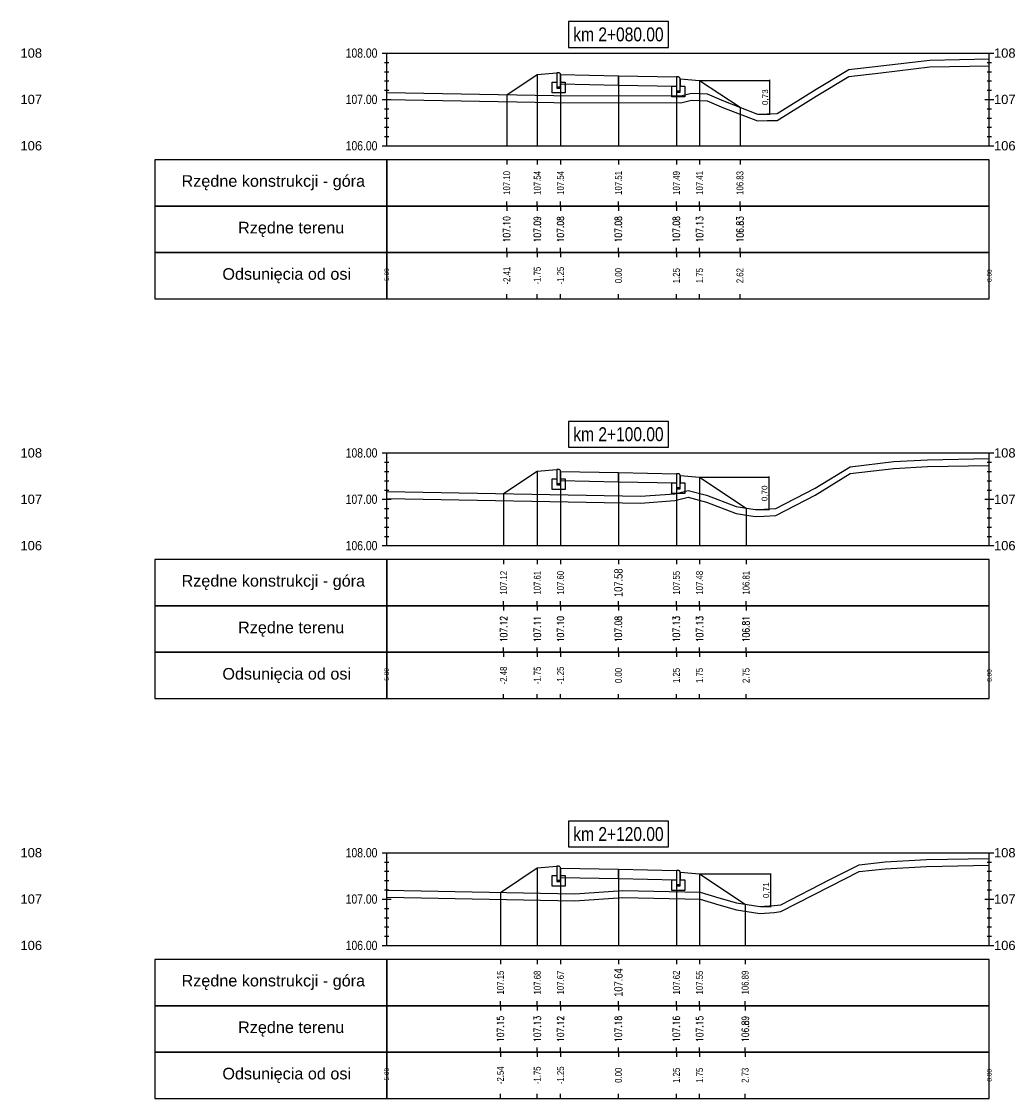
# Model space of a CAD drawing. Extents: x 7537626 to 7538805, y 5722894 to 5725486.
# Tile 12 of 90: x 7538030 to 7538051, y 5725386 to 5725409. Entities that reach past the tile are written whole.
import ezdxf

# ---------------------------------------------------------------- set-up
doc = ezdxf.new("R2010")
doc.units = 0
doc.header["$PDMODE"] = 35
doc.header["$PDSIZE"] = 0.3
for name, color, linetype in [('C-DROGI-PROFILE', 7, 'Continuous'), ('C-DROGI-PROFILE-ETYKIETY', 7, 'Continuous'), ('C-DROGI-PRZEKROJE-ETYKIETY', 7, 'Continuous'), ('C-POPRZECZKA-przekrój', 2, 'Continuous'), ('C-POPRZECZKA-widok', 1, 'Continuous')]:
    doc.layers.add(name, color=color, linetype=linetype)
for name, color, linetype, true_color in [('C-humus', 7, 'Continuous', 0x003df5), ('C-Teren', 7, 'Continuous', 0x005716), ('poprzeczki', 7, 'Continuous', 0x0000d6)]:
    doc.layers.add(name, color=color, linetype=linetype, true_color=true_color)
doc.styles.add('2mm08', font='arial.ttf', dxfattribs={"width": 0.8})
doc.styles.add('opis_50', font='arial.ttf', dxfattribs={"height": 0.125})
doc.styles.get("Standard").update_dxf_attribs({"font": 'arial.ttf'})
doc.dimstyles.new('OPIS_50', dxfattribs={"dimscale": 0.5, "dimtxt": 0.125, "dimasz": 0.25, "dimexe": 0.1, "dimexo": 0.15, "dimgap": 0.1, "dimtad": 1, "dimzin": 0, "dimtxsty": 'opis_50', "dimblk": 'ARCHTICK', "dimcen": 0.15, "dimdle": 0.1, "dimaunit": 2, "dimadec": 4, "dimazin": 0, "dimtfac": 1, "dimtmove": 0, "dimatfit": 3, "dimfxl": 1, "dimarcsym": 0})

# ---------------------------------------------------------------- blocks, each defined once
blk = doc.blocks.new('_ArchTick')
at = {"color": 0, "linetype": 'ByBlock', "const_width": 0.15}
blk.add_lwpolyline([(-0.5, -0.5), (0.5, 0.5)], dxfattribs=at)
blk = doc.blocks.new('*D103')
at = {"layer": 'Defpoints', "color": 0, "transparency": 16777216}
for p in [(7538044.601, 5725407.977), (7538045.849, 5725407.251), (7538046.112, 5725407.251)]:
    blk.add_point(p, dxfattribs=at)
at = {"layer": 'poprzeczki', "color": 0, "lineweight": -2, "transparency": 16777216}
for p, q in [((7538044.616, 5725407.977), (7538046.122, 5725407.977)), ((7538046.112, 5725407.987), (7538046.112, 5725407.241)), ((7538045.864, 5725407.251), (7538046.122, 5725407.251))]:
    blk.add_line(p, q, dxfattribs=at)
at = {"layer": 'poprzeczki', "color": 0, "lineweight": -2, "transparency": 16777216, "xscale": 0.025, "yscale": 0.025, "zscale": 0.025}
for p, rotation in [((7538046.112, 5725407.977), 90), ((7538046.112, 5725407.251), 270)]:
    blk.add_blockref('_ArchTick', p, dxfattribs=dict(at, rotation=rotation))
at = {"layer": 'poprzeczki', "color": 0, "transparency": 16777216, "insert": (7538046.027, 5725407.614), "char_height": 0.125, "attachment_point": 5, "rotation": 90, "style": 'opis_50'}
blk.add_mtext('0,73', dxfattribs=at)
blk = doc.blocks.new('*D104')
at = {"layer": 'Defpoints', "color": 0, "transparency": 16777216}
for p in [(7538044.601, 5725399.419), (7538045.8, 5725398.719), (7538046.098, 5725398.719)]:
    blk.add_point(p, dxfattribs=at)
at = {"layer": 'poprzeczki', "color": 0, "lineweight": -2, "transparency": 16777216}
for p, q in [((7538044.616, 5725399.419), (7538046.108, 5725399.419)), ((7538046.098, 5725399.429), (7538046.098, 5725398.709)), ((7538045.815, 5725398.719), (7538046.108, 5725398.719))]:
    blk.add_line(p, q, dxfattribs=at)
at = {"layer": 'poprzeczki', "color": 0, "lineweight": -2, "transparency": 16777216, "xscale": 0.025, "yscale": 0.025, "zscale": 0.025}
for p, rotation in [((7538046.098, 5725399.419), 90), ((7538046.098, 5725398.719), 270)]:
    blk.add_blockref('_ArchTick', p, dxfattribs=dict(at, rotation=rotation))
at = {"layer": 'poprzeczki', "color": 0, "transparency": 16777216, "insert": (7538046.013, 5725399.069), "char_height": 0.125, "attachment_point": 5, "rotation": 90, "style": 'opis_50'}
blk.add_mtext('0,70', dxfattribs=at)
blk = doc.blocks.new('*D105')
at = {"layer": 'Defpoints', "color": 0, "transparency": 16777216}
for p in [(7538044.601, 5725390.861), (7538045.901, 5725390.155), (7538046.129, 5725390.155)]:
    blk.add_point(p, dxfattribs=at)
at = {"layer": 'poprzeczki', "color": 0, "lineweight": -2, "transparency": 16777216}
for p, q in [((7538044.616, 5725390.861), (7538046.139, 5725390.861)), ((7538046.129, 5725390.871), (7538046.129, 5725390.145)), ((7538045.916, 5725390.155), (7538046.139, 5725390.155))]:
    blk.add_line(p, q, dxfattribs=at)
at = {"layer": 'poprzeczki', "color": 0, "lineweight": -2, "transparency": 16777216, "xscale": 0.025, "yscale": 0.025, "zscale": 0.025}
for p, rotation in [((7538046.129, 5725390.861), 90), ((7538046.129, 5725390.155), 270)]:
    blk.add_blockref('_ArchTick', p, dxfattribs=dict(at, rotation=rotation))
at = {"layer": 'poprzeczki', "color": 0, "transparency": 16777216, "insert": (7538046.044, 5725390.508), "char_height": 0.125, "attachment_point": 5, "rotation": 90, "style": 'opis_50'}
blk.add_mtext('0,71', dxfattribs=at)

msp = doc.modelspace()

# ---------------------------------------------------------------- linework, layer by layer
at = {"layer": 'C-DROGI-PROFILE', "color": 7, "linetype": 'Continuous', "lineweight": -3}
for p, q in [((7538040.441, 5725406.265), (7538040.441, 5725406.165)), ((7538041.101, 5725406.265), (7538041.101, 5725406.165)), ((7538041.601, 5725406.265), (7538041.601, 5725406.165)), ((7538042.851, 5725406.265), (7538042.851, 5725406.165)), ((7538044.101, 5725406.265), (7538044.101, 5725406.165)), ((7538044.601, 5725406.265), (7538044.601, 5725406.165)), ((7538045.473, 5725406.265), (7538045.473, 5725406.165)), ((7538040.441, 5725405.265), (7538040.441, 5725405.365)), ((7538041.101, 5725405.265), (7538041.101, 5725405.365)), ((7538041.601, 5725405.265), (7538041.601, 5725405.365)), ((7538042.851, 5725405.265), (7538042.851, 5725405.365)), ((7538044.101, 5725405.265), (7538044.101, 5725405.365)), ((7538044.601, 5725405.265), (7538044.601, 5725405.365)), ((7538045.473, 5725405.265), (7538045.473, 5725405.365)), ((7538040.441, 5725405.265), (7538040.441, 5725405.165)), ((7538041.101, 5725405.265), (7538041.101, 5725405.165)), ((7538041.601, 5725405.265), (7538041.601, 5725405.165)), ((7538042.851, 5725405.265), (7538042.851, 5725405.165)), ((7538044.101, 5725405.265), (7538044.101, 5725405.165)), ((7538044.601, 5725405.265), (7538044.601, 5725405.165)), ((7538045.473, 5725405.265), (7538045.473, 5725405.165)), ((7538040.441, 5725404.265), (7538040.441, 5725404.365)), ((7538040.441, 5725404.265), (7538040.441, 5725404.165)), ((7538041.101, 5725404.265), (7538041.101, 5725404.365)), ((7538041.101, 5725404.265), (7538041.101, 5725404.165)), ((7538041.601, 5725404.265), (7538041.601, 5725404.365)), ((7538041.601, 5725404.265), (7538041.601, 5725404.165)), ((7538042.851, 5725404.265), (7538042.851, 5725404.365)), ((7538042.851, 5725404.265), (7538042.851, 5725404.165)), ((7538044.101, 5725404.265), (7538044.101, 5725404.365)), ((7538044.101, 5725404.265), (7538044.101, 5725404.165)), ((7538044.601, 5725404.265), (7538044.601, 5725404.365)), ((7538044.601, 5725404.265), (7538044.601, 5725404.165)), ((7538045.473, 5725404.265), (7538045.473, 5725404.365)), ((7538045.473, 5725404.265), (7538045.473, 5725404.165)), ((7538040.441, 5725403.265), (7538040.441, 5725403.365)), ((7538041.101, 5725403.265), (7538041.101, 5725403.365)), ((7538041.601, 5725403.265), (7538041.601, 5725403.365)), ((7538042.851, 5725403.265), (7538042.851, 5725403.365)), ((7538044.101, 5725403.265), (7538044.101, 5725403.365)), ((7538044.601, 5725403.265), (7538044.601, 5725403.365)), ((7538045.473, 5725403.265), (7538045.473, 5725403.365)), ((7538040.373, 5725397.64), (7538040.373, 5725397.54)), ((7538041.101, 5725397.64), (7538041.101, 5725397.54)), ((7538041.601, 5725397.64), (7538041.601, 5725397.54)), ((7538042.851, 5725397.64), (7538042.851, 5725397.54)), ((7538044.101, 5725397.64), (7538044.101, 5725397.54)), ((7538044.601, 5725397.64), (7538044.601, 5725397.54)), ((7538045.604, 5725397.64), (7538045.604, 5725397.54)), ((7538040.373, 5725396.64), (7538040.373, 5725396.74)), ((7538041.101, 5725396.64), (7538041.101, 5725396.74)), ((7538041.601, 5725396.64), (7538041.601, 5725396.74)), ((7538042.851, 5725396.64), (7538042.851, 5725396.74)), ((7538044.101, 5725396.64), (7538044.101, 5725396.74)), ((7538044.601, 5725396.64), (7538044.601, 5725396.74)), ((7538045.604, 5725396.64), (7538045.604, 5725396.74)), ((7538040.373, 5725396.64), (7538040.373, 5725396.54)), ((7538041.101, 5725396.64), (7538041.101, 5725396.54)), ((7538041.601, 5725396.64), (7538041.601, 5725396.54)), ((7538042.851, 5725396.64), (7538042.851, 5725396.54)), ((7538044.101, 5725396.64), (7538044.101, 5725396.54)), ((7538044.601, 5725396.64), (7538044.601, 5725396.54)), ((7538045.604, 5725396.64), (7538045.604, 5725396.54)), ((7538040.373, 5725395.64), (7538040.373, 5725395.74)), ((7538040.373, 5725395.64), (7538040.373, 5725395.54)), ((7538041.101, 5725395.64), (7538041.101, 5725395.74)), ((7538041.101, 5725395.64), (7538041.101, 5725395.54)), ((7538041.601, 5725395.64), (7538041.601, 5725395.74)), ((7538041.601, 5725395.64), (7538041.601, 5725395.54)), ((7538042.851, 5725395.64), (7538042.851, 5725395.74)), ((7538042.851, 5725395.64), (7538042.851, 5725395.54)), ((7538044.101, 5725395.64), (7538044.101, 5725395.74)), ((7538044.101, 5725395.64), (7538044.101, 5725395.54)), ((7538044.601, 5725395.64), (7538044.601, 5725395.74)), ((7538044.601, 5725395.64), (7538044.601, 5725395.54)), ((7538045.604, 5725395.64), (7538045.604, 5725395.74)), ((7538045.604, 5725395.64), (7538045.604, 5725395.54)), ((7538040.373, 5725394.64), (7538040.373, 5725394.74)), ((7538041.101, 5725394.64), (7538041.101, 5725394.74)), ((7538041.601, 5725394.64), (7538041.601, 5725394.74)), ((7538042.851, 5725394.64), (7538042.851, 5725394.74)), ((7538044.101, 5725394.64), (7538044.101, 5725394.74)), ((7538044.601, 5725394.64), (7538044.601, 5725394.74)), ((7538045.604, 5725394.64), (7538045.604, 5725394.74)), ((7538040.306, 5725389.015), (7538040.306, 5725388.915)), ((7538041.101, 5725389.015), (7538041.101, 5725388.915)), ((7538041.601, 5725389.015), (7538041.601, 5725388.915)), ((7538042.851, 5725389.015), (7538042.851, 5725388.915)), ((7538044.101, 5725389.015), (7538044.101, 5725388.915)), ((7538044.601, 5725389.015), (7538044.601, 5725388.915)), ((7538045.585, 5725389.015), (7538045.585, 5725388.915)), ((7538040.306, 5725388.015), (7538040.306, 5725388.115)), ((7538040.306, 5725388.015), (7538040.306, 5725387.915)), ((7538041.101, 5725388.015), (7538041.101, 5725388.115)), ((7538041.101, 5725388.015), (7538041.101, 5725387.915)), ((7538041.601, 5725388.015), (7538041.601, 5725388.115)), ((7538041.601, 5725388.015), (7538041.601, 5725387.915)), ((7538042.851, 5725388.015), (7538042.851, 5725388.115)), ((7538042.851, 5725388.015), (7538042.851, 5725387.915)), ((7538044.101, 5725388.015), (7538044.101, 5725388.115)), ((7538044.101, 5725388.015), (7538044.101, 5725387.915)), ((7538044.601, 5725388.015), (7538044.601, 5725388.115)), ((7538044.601, 5725388.015), (7538044.601, 5725387.915)), ((7538045.585, 5725388.015), (7538045.585, 5725388.115)), ((7538045.585, 5725388.015), (7538045.585, 5725387.915)), ((7538040.306, 5725387.015), (7538040.306, 5725387.115)), ((7538040.306, 5725387.015), (7538040.306, 5725386.915)), ((7538041.101, 5725387.015), (7538041.101, 5725387.115)), ((7538041.101, 5725387.015), (7538041.101, 5725386.915)), ((7538041.601, 5725387.015), (7538041.601, 5725387.115)), ((7538041.601, 5725387.015), (7538041.601, 5725386.915)), ((7538042.851, 5725387.015), (7538042.851, 5725387.115)), ((7538042.851, 5725387.015), (7538042.851, 5725386.915)), ((7538044.101, 5725387.015), (7538044.101, 5725387.115)), ((7538044.101, 5725387.015), (7538044.101, 5725386.915)), ((7538044.601, 5725387.015), (7538044.601, 5725387.115)), ((7538044.601, 5725387.015), (7538044.601, 5725386.915)), ((7538045.585, 5725387.015), (7538045.585, 5725387.115)), ((7538045.585, 5725387.015), (7538045.585, 5725386.915)), ((7538040.306, 5725386.015), (7538040.306, 5725386.115)), ((7538041.101, 5725386.015), (7538041.101, 5725386.115)), ((7538041.601, 5725386.015), (7538041.601, 5725386.115)), ((7538042.851, 5725386.015), (7538042.851, 5725386.115)), ((7538044.101, 5725386.015), (7538044.101, 5725386.115)), ((7538044.601, 5725386.015), (7538044.601, 5725386.115)), ((7538045.585, 5725386.015), (7538045.585, 5725386.115))]:
    msp.add_line(p, q, dxfattribs=at)
at = {"layer": 'C-DROGI-PROFILE', "color": 1, "linetype": 'Continuous', "lineweight": -3}
for points in [[(7538037.851, 5725405.265), (7538037.851, 5725406.265), (7538032.851, 5725406.265), (7538032.851, 5725405.265)], [(7538037.851, 5725405.265), (7538050.851, 5725405.265), (7538050.851, 5725406.265), (7538037.851, 5725406.265)], [(7538037.851, 5725404.265), (7538037.851, 5725405.265), (7538032.851, 5725405.265), (7538032.851, 5725404.265)], [(7538037.851, 5725404.265), (7538050.851, 5725404.265), (7538050.851, 5725405.265), (7538037.851, 5725405.265)], [(7538037.851, 5725403.265), (7538037.851, 5725404.265), (7538032.851, 5725404.265), (7538032.851, 5725403.265)], [(7538037.851, 5725403.265), (7538050.851, 5725403.265), (7538050.851, 5725404.265), (7538037.851, 5725404.265)], [(7538037.851, 5725396.64), (7538037.851, 5725397.64), (7538032.851, 5725397.64), (7538032.851, 5725396.64)], [(7538037.851, 5725396.64), (7538050.851, 5725396.64), (7538050.851, 5725397.64), (7538037.851, 5725397.64)], [(7538037.851, 5725395.64), (7538037.851, 5725396.64), (7538032.851, 5725396.64), (7538032.851, 5725395.64)], [(7538037.851, 5725395.64), (7538050.851, 5725395.64), (7538050.851, 5725396.64), (7538037.851, 5725396.64)], [(7538037.851, 5725394.64), (7538037.851, 5725395.64), (7538032.851, 5725395.64), (7538032.851, 5725394.64)], [(7538037.851, 5725394.64), (7538050.851, 5725394.64), (7538050.851, 5725395.64), (7538037.851, 5725395.64)], [(7538037.851, 5725388.015), (7538037.851, 5725389.015), (7538032.851, 5725389.015), (7538032.851, 5725388.015)], [(7538037.851, 5725388.015), (7538050.851, 5725388.015), (7538050.851, 5725389.015), (7538037.851, 5725389.015)], [(7538037.851, 5725387.015), (7538037.851, 5725388.015), (7538032.851, 5725388.015), (7538032.851, 5725387.015)], [(7538037.851, 5725387.015), (7538050.851, 5725387.015), (7538050.851, 5725388.015), (7538037.851, 5725388.015)], [(7538037.851, 5725386.015), (7538037.851, 5725387.015), (7538032.851, 5725387.015), (7538032.851, 5725386.015)], [(7538037.851, 5725386.015), (7538050.851, 5725386.015), (7538050.851, 5725387.015), (7538037.851, 5725387.015)]]:
    msp.add_3dface(points, dxfattribs=at)
at = {"layer": 'C-DROGI-PRZEKROJE-ETYKIETY', "color": 1, "linetype": 'Continuous', "lineweight": -3}
for p, q in [((7538041.101, 5725408.107), (7538041.101, 5725406.565)), ((7538041.601, 5725408.101), (7538041.601, 5725406.565)), ((7538042.851, 5725408.076), (7538042.851, 5725406.565)), ((7538044.101, 5725408.051), (7538044.101, 5725406.565)), ((7538044.601, 5725407.977), (7538044.601, 5725406.565)), ((7538040.441, 5725407.667), (7538040.441, 5725406.565)), ((7538045.473, 5725407.396), (7538045.473, 5725406.565)), ((7538041.101, 5725399.549), (7538041.101, 5725397.94)), ((7538041.601, 5725399.543), (7538041.601, 5725397.94)), ((7538042.851, 5725399.518), (7538042.851, 5725397.94)), ((7538044.101, 5725399.493), (7538044.101, 5725397.94)), ((7538044.601, 5725399.419), (7538044.601, 5725397.94)), ((7538040.373, 5725399.064), (7538040.373, 5725397.94)), ((7538045.604, 5725398.75), (7538045.604, 5725397.94)), ((7538041.101, 5725390.991), (7538041.101, 5725389.315)), ((7538041.601, 5725390.984), (7538041.601, 5725389.315)), ((7538042.851, 5725390.959), (7538042.851, 5725389.315)), ((7538044.101, 5725390.934), (7538044.101, 5725389.315)), ((7538044.601, 5725390.861), (7538044.601, 5725389.315)), ((7538040.306, 5725390.461), (7538040.306, 5725389.315)), ((7538045.585, 5725390.204), (7538045.585, 5725389.315))]:
    msp.add_line(p, q, dxfattribs=at)
at = {"layer": 'C-humus'}
for p, q in [((7538047.817, 5725408.064), (7538048.514, 5725408.142)), ((7538048.514, 5725408.142), (7538049.565, 5725408.266)), ((7538049.565, 5725408.266), (7538050.851, 5725408.292)), ((7538047.114, 5725407.636), (7538047.817, 5725408.064)), ((7538037.851, 5725407.565), (7538041.457, 5725407.499)), ((7538041.457, 5725407.499), (7538044.199, 5725407.491)), ((7538044.199, 5725407.491), (7538044.427, 5725407.549)), ((7538044.427, 5725407.549), (7538044.768, 5725407.534)), ((7538044.768, 5725407.534), (7538045.119, 5725407.383)), ((7538046.275, 5725407.115), (7538047.114, 5725407.636)), ((7538045.119, 5725407.383), (7538045.849, 5725407.101)), ((7538045.849, 5725407.101), (7538046.057, 5725407.109)), ((7538046.057, 5725407.109), (7538046.275, 5725407.115)), ((7538047.846, 5725399.494), (7538048.794, 5725399.606)), ((7538048.794, 5725399.606), (7538049.515, 5725399.645)), ((7538049.515, 5725399.645), (7538050.851, 5725399.668)), ((7538047.092, 5725399.027), (7538047.846, 5725399.494)), ((7538037.851, 5725398.961), (7538043.325, 5725398.859)), ((7538043.325, 5725398.859), (7538044.067, 5725398.911)), ((7538044.067, 5725398.911), (7538044.353, 5725398.983)), ((7538044.353, 5725398.983), (7538044.748, 5725398.88)), ((7538044.748, 5725398.88), (7538045.391, 5725398.633)), ((7538046.243, 5725398.593), (7538047.092, 5725399.027)), ((7538045.391, 5725398.633), (7538045.8, 5725398.569)), ((7538045.8, 5725398.569), (7538045.995, 5725398.574)), ((7538045.995, 5725398.574), (7538046.243, 5725398.593)), ((7538048.042, 5725390.908), (7538048.601, 5725390.97)), ((7538048.601, 5725390.97), (7538049.499, 5725391.019)), ((7538049.499, 5725391.019), (7538050.851, 5725391.045)), ((7538047.414, 5725390.589), (7538048.042, 5725390.908)), ((7538046.351, 5725390.045), (7538047.414, 5725390.589)), ((7538037.851, 5725390.356), (7538041.913, 5725390.281)), ((7538041.913, 5725390.281), (7538042.946, 5725390.352)), ((7538042.946, 5725390.352), (7538044.615, 5725390.314)), ((7538044.615, 5725390.314), (7538045.019, 5725390.19)), ((7538045.019, 5725390.19), (7538045.394, 5725390.084)), ((7538045.394, 5725390.084), (7538045.901, 5725390.005)), ((7538045.901, 5725390.005), (7538046.209, 5725390.03)), ((7538046.209, 5725390.03), (7538046.351, 5725390.045))]:
    msp.add_line(p, q, dxfattribs=at)
at = {"layer": 'C-POPRZECZKA-przekrój', "color": 2, "linetype": 'Continuous', "lineweight": -3}
for p, q in [((7538041.101, 5725408.107), (7538041.521, 5725408.141)), ((7538041.561, 5725408.141), (7538041.521, 5725408.141)), ((7538041.521, 5725408.141), (7538041.521, 5725407.811)), ((7538041.566, 5725408.141), (7538041.561, 5725408.141)), ((7538041.575, 5725408.138), (7538041.566, 5725408.141)), ((7538041.583, 5725408.134), (7538041.575, 5725408.138)), ((7538041.589, 5725408.129), (7538041.583, 5725408.134)), ((7538041.593, 5725408.124), (7538041.589, 5725408.129)), ((7538041.598, 5725408.117), (7538041.593, 5725408.124)), ((7538040.441, 5725407.667), (7538041.101, 5725408.107)), ((7538041.421, 5725407.711), (7538041.421, 5725407.941)), ((7538041.421, 5725407.941), (7538041.521, 5725407.941)), ((7538041.521, 5725407.941), (7538041.521, 5725407.841)), ((7538041.6, 5725408.108), (7538041.598, 5725408.117)), ((7538041.601, 5725408.101), (7538041.6, 5725408.108)), ((7538041.601, 5725408.101), (7538042.851, 5725408.076)), ((7538041.601, 5725408.101), (7538041.602, 5725407.901)), ((7538041.601, 5725407.811), (7538041.601, 5725408.101)), ((7538041.601, 5725408.101), (7538041.601, 5725407.941)), ((7538041.601, 5725407.941), (7538041.701, 5725407.941)), ((7538041.602, 5725407.901), (7538042.851, 5725407.876)), ((7538041.701, 5725407.941), (7538041.701, 5725407.711)), ((7538042.851, 5725407.876), (7538042.851, 5725408.076)), ((7538042.851, 5725408.076), (7538044.101, 5725408.051)), ((7538044.101, 5725408.051), (7538044.1, 5725407.851)), ((7538044.141, 5725408.051), (7538044.101, 5725408.051)), ((7538044.101, 5725408.051), (7538044.101, 5725407.721)), ((7538044.146, 5725408.051), (7538044.141, 5725408.051)), ((7538044.155, 5725408.048), (7538044.146, 5725408.051)), ((7538044.163, 5725408.044), (7538044.155, 5725408.048)), ((7538044.169, 5725408.039), (7538044.163, 5725408.044)), ((7538044.173, 5725408.034), (7538044.169, 5725408.039)), ((7538044.178, 5725408.027), (7538044.173, 5725408.034)), ((7538044.18, 5725408.018), (7538044.178, 5725408.027)), ((7538044.181, 5725408.011), (7538044.18, 5725408.018)), ((7538044.181, 5725407.721), (7538044.181, 5725408.011)), ((7538044.181, 5725408.011), (7538044.181, 5725407.851)), ((7538044.181, 5725408.011), (7538044.601, 5725407.977)), ((7538044.601, 5725407.977), (7538045.473, 5725407.396)), ((7538041.701, 5725407.711), (7538041.421, 5725407.711)), ((7538041.521, 5725407.841), (7538041.601, 5725407.841)), ((7538041.521, 5725407.811), (7538041.601, 5725407.811)), ((7538042.851, 5725407.876), (7538044.1, 5725407.851)), ((7538044.001, 5725407.621), (7538044.001, 5725407.851)), ((7538044.001, 5725407.851), (7538044.101, 5725407.851)), ((7538044.101, 5725407.851), (7538044.101, 5725407.751)), ((7538044.101, 5725407.751), (7538044.181, 5725407.751)), ((7538044.101, 5725407.721), (7538044.181, 5725407.721)), ((7538044.181, 5725407.851), (7538044.281, 5725407.851)), ((7538044.281, 5725407.851), (7538044.281, 5725407.621)), ((7538044.281, 5725407.621), (7538044.001, 5725407.621)), ((7538040.373, 5725399.064), (7538041.101, 5725399.549)), ((7538041.101, 5725399.549), (7538041.521, 5725399.583)), ((7538041.561, 5725399.583), (7538041.521, 5725399.583)), ((7538041.521, 5725399.583), (7538041.521, 5725399.253)), ((7538041.566, 5725399.582), (7538041.561, 5725399.583)), ((7538041.575, 5725399.58), (7538041.566, 5725399.582)), ((7538041.583, 5725399.576), (7538041.575, 5725399.58)), ((7538041.589, 5725399.571), (7538041.583, 5725399.576)), ((7538041.593, 5725399.566), (7538041.589, 5725399.571)), ((7538041.598, 5725399.558), (7538041.593, 5725399.566)), ((7538041.6, 5725399.55), (7538041.598, 5725399.558)), ((7538041.601, 5725399.543), (7538041.6, 5725399.55)), ((7538041.601, 5725399.543), (7538042.851, 5725399.518)), ((7538041.601, 5725399.543), (7538041.602, 5725399.343)), ((7538041.601, 5725399.253), (7538041.601, 5725399.543)), ((7538041.601, 5725399.543), (7538041.601, 5725399.383)), ((7538041.421, 5725399.153), (7538041.421, 5725399.383)), ((7538041.421, 5725399.383), (7538041.521, 5725399.383)), ((7538041.521, 5725399.383), (7538041.521, 5725399.283)), ((7538041.601, 5725399.383), (7538041.701, 5725399.383)), ((7538041.602, 5725399.343), (7538042.851, 5725399.318)), ((7538041.701, 5725399.383), (7538041.701, 5725399.153)), ((7538042.851, 5725399.318), (7538042.851, 5725399.518)), ((7538042.851, 5725399.518), (7538044.101, 5725399.493)), ((7538042.851, 5725399.318), (7538044.1, 5725399.293)), ((7538044.001, 5725399.063), (7538044.001, 5725399.293)), ((7538044.001, 5725399.293), (7538044.101, 5725399.293)), ((7538044.101, 5725399.493), (7538044.1, 5725399.293)), ((7538044.141, 5725399.493), (7538044.101, 5725399.493)), ((7538044.101, 5725399.493), (7538044.101, 5725399.163)), ((7538044.101, 5725399.293), (7538044.101, 5725399.193)), ((7538044.146, 5725399.492), (7538044.141, 5725399.493)), ((7538044.155, 5725399.49), (7538044.146, 5725399.492)), ((7538044.163, 5725399.486), (7538044.155, 5725399.49)), ((7538044.169, 5725399.481), (7538044.163, 5725399.486)), ((7538044.173, 5725399.476), (7538044.169, 5725399.481)), ((7538044.178, 5725399.468), (7538044.173, 5725399.476)), ((7538044.18, 5725399.46), (7538044.178, 5725399.468)), ((7538044.181, 5725399.453), (7538044.18, 5725399.46)), ((7538044.181, 5725399.163), (7538044.181, 5725399.453)), ((7538044.181, 5725399.453), (7538044.181, 5725399.293)), ((7538044.181, 5725399.453), (7538044.601, 5725399.419)), ((7538044.181, 5725399.293), (7538044.281, 5725399.293)), ((7538044.281, 5725399.293), (7538044.281, 5725399.063)), ((7538044.601, 5725399.419), (7538045.604, 5725398.75)), ((7538041.701, 5725399.153), (7538041.421, 5725399.153)), ((7538041.521, 5725399.283), (7538041.601, 5725399.283)), ((7538041.521, 5725399.253), (7538041.601, 5725399.253)), ((7538044.281, 5725399.063), (7538044.001, 5725399.063)), ((7538044.101, 5725399.193), (7538044.181, 5725399.193)), ((7538044.101, 5725399.163), (7538044.181, 5725399.163)), ((7538040.306, 5725390.461), (7538041.101, 5725390.991)), ((7538041.101, 5725390.991), (7538041.521, 5725391.024)), ((7538041.561, 5725391.024), (7538041.521, 5725391.024)), ((7538041.521, 5725391.024), (7538041.521, 5725390.694)), ((7538041.566, 5725391.024), (7538041.561, 5725391.024)), ((7538041.575, 5725391.022), (7538041.566, 5725391.024)), ((7538041.583, 5725391.018), (7538041.575, 5725391.022)), ((7538041.589, 5725391.013), (7538041.583, 5725391.018)), ((7538041.593, 5725391.007), (7538041.589, 5725391.013)), ((7538041.598, 5725391), (7538041.593, 5725391.007)), ((7538041.6, 5725390.992), (7538041.598, 5725391)), ((7538041.601, 5725390.984), (7538041.6, 5725390.992)), ((7538041.601, 5725390.984), (7538042.851, 5725390.959)), ((7538041.601, 5725390.984), (7538041.602, 5725390.784)), ((7538041.601, 5725390.694), (7538041.601, 5725390.984)), ((7538041.601, 5725390.984), (7538041.601, 5725390.824)), ((7538042.851, 5725390.759), (7538042.851, 5725390.959)), ((7538042.851, 5725390.959), (7538044.101, 5725390.934)), ((7538044.101, 5725390.934), (7538044.1, 5725390.734)), ((7538044.141, 5725390.934), (7538044.101, 5725390.934)), ((7538044.101, 5725390.934), (7538044.101, 5725390.604)), ((7538044.146, 5725390.934), (7538044.141, 5725390.934)), ((7538044.155, 5725390.932), (7538044.146, 5725390.934)), ((7538044.163, 5725390.928), (7538044.155, 5725390.932)), ((7538041.421, 5725390.594), (7538041.421, 5725390.824)), ((7538041.421, 5725390.824), (7538041.521, 5725390.824)), ((7538041.521, 5725390.824), (7538041.521, 5725390.724)), ((7538041.521, 5725390.724), (7538041.601, 5725390.724)), ((7538041.601, 5725390.824), (7538041.701, 5725390.824)), ((7538041.602, 5725390.784), (7538042.851, 5725390.759)), ((7538041.701, 5725390.824), (7538041.701, 5725390.594)), ((7538042.851, 5725390.759), (7538044.1, 5725390.734)), ((7538044.001, 5725390.504), (7538044.001, 5725390.734)), ((7538044.001, 5725390.734), (7538044.101, 5725390.734)), ((7538044.101, 5725390.734), (7538044.101, 5725390.634)), ((7538044.169, 5725390.923), (7538044.163, 5725390.928)), ((7538044.173, 5725390.917), (7538044.169, 5725390.923)), ((7538044.178, 5725390.91), (7538044.173, 5725390.917)), ((7538044.18, 5725390.902), (7538044.178, 5725390.91)), ((7538044.181, 5725390.894), (7538044.18, 5725390.902)), ((7538044.181, 5725390.604), (7538044.181, 5725390.894)), ((7538044.181, 5725390.894), (7538044.181, 5725390.734)), ((7538044.181, 5725390.894), (7538044.601, 5725390.861)), ((7538044.181, 5725390.734), (7538044.281, 5725390.734)), ((7538044.281, 5725390.734), (7538044.281, 5725390.504)), ((7538044.601, 5725390.861), (7538045.585, 5725390.204)), ((7538041.701, 5725390.594), (7538041.421, 5725390.594)), ((7538041.521, 5725390.694), (7538041.601, 5725390.694)), ((7538044.281, 5725390.504), (7538044.001, 5725390.504)), ((7538044.101, 5725390.634), (7538044.181, 5725390.634)), ((7538044.101, 5725390.604), (7538044.181, 5725390.604))]:
    msp.add_line(p, q, dxfattribs=at)
at = {"layer": 'C-POPRZECZKA-widok', "color": 1, "linetype": 'Continuous', "lineweight": -3}
for p, q in [((7538037.751, 5725408.565), (7538050.951, 5725408.565)), ((7538037.801, 5725408.365), (7538037.901, 5725408.365)), ((7538037.851, 5725406.565), (7538037.851, 5725408.565)), ((7538050.801, 5725408.365), (7538050.901, 5725408.365)), ((7538050.851, 5725406.565), (7538050.851, 5725408.565)), ((7538037.801, 5725408.165), (7538037.901, 5725408.165)), ((7538050.801, 5725408.165), (7538050.901, 5725408.165)), ((7538037.801, 5725407.965), (7538037.901, 5725407.965)), ((7538050.801, 5725407.965), (7538050.901, 5725407.965)), ((7538037.801, 5725407.765), (7538037.901, 5725407.765)), ((7538050.801, 5725407.765), (7538050.901, 5725407.765)), ((7538037.751, 5725407.565), (7538037.951, 5725407.565)), ((7538037.801, 5725407.565), (7538037.901, 5725407.565)), ((7538050.751, 5725407.565), (7538050.951, 5725407.565)), ((7538050.801, 5725407.565), (7538050.901, 5725407.565)), ((7538037.801, 5725407.365), (7538037.901, 5725407.365)), ((7538050.801, 5725407.365), (7538050.901, 5725407.365)), ((7538037.801, 5725407.165), (7538037.901, 5725407.165)), ((7538037.801, 5725406.965), (7538037.901, 5725406.965)), ((7538050.801, 5725407.165), (7538050.901, 5725407.165)), ((7538050.801, 5725406.965), (7538050.901, 5725406.965)), ((7538037.801, 5725406.765), (7538037.901, 5725406.765)), ((7538050.801, 5725406.765), (7538050.901, 5725406.765)), ((7538037.751, 5725406.565), (7538050.951, 5725406.565)), ((7538037.751, 5725399.94), (7538050.951, 5725399.94)), ((7538037.851, 5725397.94), (7538037.851, 5725399.94)), ((7538050.851, 5725397.94), (7538050.851, 5725399.94)), ((7538037.801, 5725399.74), (7538037.901, 5725399.74)), ((7538037.801, 5725399.54), (7538037.901, 5725399.54)), ((7538050.801, 5725399.74), (7538050.901, 5725399.74)), ((7538050.801, 5725399.54), (7538050.901, 5725399.54)), ((7538037.801, 5725399.34), (7538037.901, 5725399.34)), ((7538050.801, 5725399.34), (7538050.901, 5725399.34)), ((7538037.801, 5725399.14), (7538037.901, 5725399.14)), ((7538050.801, 5725399.14), (7538050.901, 5725399.14)), ((7538037.751, 5725398.94), (7538037.951, 5725398.94)), ((7538037.801, 5725398.94), (7538037.901, 5725398.94)), ((7538050.751, 5725398.94), (7538050.951, 5725398.94)), ((7538050.801, 5725398.94), (7538050.901, 5725398.94)), ((7538037.801, 5725398.74), (7538037.901, 5725398.74)), ((7538050.801, 5725398.74), (7538050.901, 5725398.74)), ((7538037.801, 5725398.54), (7538037.901, 5725398.54)), ((7538050.801, 5725398.54), (7538050.901, 5725398.54)), ((7538037.801, 5725398.34), (7538037.901, 5725398.34)), ((7538037.801, 5725398.14), (7538037.901, 5725398.14)), ((7538050.801, 5725398.34), (7538050.901, 5725398.34)), ((7538050.801, 5725398.14), (7538050.901, 5725398.14)), ((7538037.751, 5725397.94), (7538050.951, 5725397.94)), ((7538037.751, 5725391.315), (7538050.951, 5725391.315)), ((7538037.851, 5725389.315), (7538037.851, 5725391.315)), ((7538050.851, 5725389.315), (7538050.851, 5725391.315)), ((7538037.801, 5725391.115), (7538037.901, 5725391.115)), ((7538050.801, 5725391.115), (7538050.901, 5725391.115)), ((7538037.801, 5725390.915), (7538037.901, 5725390.915)), ((7538037.801, 5725390.715), (7538037.901, 5725390.715)), ((7538050.801, 5725390.915), (7538050.901, 5725390.915)), ((7538050.801, 5725390.715), (7538050.901, 5725390.715)), ((7538037.801, 5725390.515), (7538037.901, 5725390.515)), ((7538050.801, 5725390.515), (7538050.901, 5725390.515)), ((7538037.751, 5725390.315), (7538037.951, 5725390.315)), ((7538037.801, 5725390.315), (7538037.901, 5725390.315)), ((7538050.751, 5725390.315), (7538050.951, 5725390.315)), ((7538050.801, 5725390.315), (7538050.901, 5725390.315)), ((7538037.801, 5725390.115), (7538037.901, 5725390.115)), ((7538050.801, 5725390.115), (7538050.901, 5725390.115)), ((7538037.801, 5725389.915), (7538037.901, 5725389.915)), ((7538050.801, 5725389.915), (7538050.901, 5725389.915)), ((7538037.801, 5725389.715), (7538037.901, 5725389.715)), ((7538050.801, 5725389.715), (7538050.901, 5725389.715)), ((7538037.751, 5725389.315), (7538050.951, 5725389.315)), ((7538037.801, 5725389.515), (7538037.901, 5725389.515)), ((7538050.801, 5725389.515), (7538050.901, 5725389.515))]:
    msp.add_line(p, q, dxfattribs=at)
at = {"layer": 'C-POPRZECZKA-widok', "color": 3, "linetype": 'Continuous', "lineweight": -3}
for points in [[(7538041.771, 5725408.69), (7538043.93, 5725408.69), (7538043.93, 5725409.246), (7538041.771, 5725409.246)], [(7538041.771, 5725400.065), (7538043.93, 5725400.065), (7538043.93, 5725400.621), (7538041.771, 5725400.621)], [(7538041.771, 5725391.44), (7538043.93, 5725391.44), (7538043.93, 5725391.996), (7538041.771, 5725391.996)]]:
    msp.add_3dface(points, dxfattribs=at)
at = {"layer": 'C-Teren'}
for p, q in [((7538048.514, 5725408.292), (7538049.565, 5725408.416)), ((7538049.565, 5725408.416), (7538050.851, 5725408.442)), ((7538047.114, 5725407.786), (7538047.817, 5725408.214)), ((7538047.817, 5725408.214), (7538048.514, 5725408.292)), ((7538037.851, 5725407.715), (7538041.457, 5725407.649)), ((7538044.199, 5725407.641), (7538044.427, 5725407.699)), ((7538044.427, 5725407.699), (7538044.768, 5725407.684)), ((7538044.768, 5725407.684), (7538045.119, 5725407.533)), ((7538046.275, 5725407.265), (7538047.114, 5725407.786)), ((7538041.457, 5725407.649), (7538044.199, 5725407.641)), ((7538045.119, 5725407.533), (7538045.849, 5725407.251)), ((7538045.849, 5725407.251), (7538046.057, 5725407.259)), ((7538046.057, 5725407.259), (7538046.275, 5725407.265)), ((7538048.794, 5725399.756), (7538049.515, 5725399.795)), ((7538049.515, 5725399.795), (7538050.851, 5725399.818)), ((7538047.092, 5725399.177), (7538047.846, 5725399.644)), ((7538047.846, 5725399.644), (7538048.794, 5725399.756)), ((7538037.851, 5725399.111), (7538043.325, 5725399.009)), ((7538043.325, 5725399.009), (7538044.067, 5725399.061)), ((7538044.067, 5725399.061), (7538044.353, 5725399.133)), ((7538044.353, 5725399.133), (7538044.748, 5725399.03)), ((7538046.243, 5725398.743), (7538047.092, 5725399.177)), ((7538044.748, 5725399.03), (7538045.391, 5725398.783)), ((7538045.391, 5725398.783), (7538045.8, 5725398.719)), ((7538045.8, 5725398.719), (7538045.995, 5725398.724)), ((7538045.995, 5725398.724), (7538046.243, 5725398.743)), ((7538048.601, 5725391.12), (7538049.499, 5725391.169)), ((7538049.499, 5725391.169), (7538050.851, 5725391.195)), ((7538047.414, 5725390.739), (7538048.042, 5725391.058)), ((7538048.042, 5725391.058), (7538048.601, 5725391.12)), ((7538046.351, 5725390.195), (7538047.414, 5725390.739)), ((7538037.851, 5725390.506), (7538041.913, 5725390.431)), ((7538041.913, 5725390.431), (7538042.946, 5725390.502)), ((7538042.946, 5725390.502), (7538044.615, 5725390.464)), ((7538044.615, 5725390.464), (7538045.019, 5725390.34)), ((7538045.019, 5725390.34), (7538045.394, 5725390.234)), ((7538045.394, 5725390.234), (7538045.901, 5725390.155)), ((7538045.901, 5725390.155), (7538046.209, 5725390.18)), ((7538046.209, 5725390.18), (7538046.351, 5725390.195))]:
    msp.add_line(p, q, dxfattribs=at)

# ---------------------------------------------------------------- texts
at = {"layer": 'C-DROGI-PROFILE', "color": 2}
for s, p in [('Rzędne konstrukcji - góra', (7538033.426, 5725405.682)), ('Rzędne terenu', (7538034.646, 5725404.676)), ('Odsunięcia od osi', (7538034.307, 5725403.676)), ('Rzędne konstrukcji - góra', (7538033.426, 5725397.057)), ('Rzędne terenu', (7538034.646, 5725396.051)), ('Odsunięcia od osi', (7538034.307, 5725395.051)), ('Rzędne konstrukcji - góra', (7538033.426, 5725388.432)), ('Rzędne terenu', (7538034.646, 5725387.426)), ('Odsunięcia od osi', (7538034.307, 5725386.426))]:
    msp.add_text(s, height=0.25, dxfattribs=at).set_placement(p)
at = {"layer": 'C-DROGI-PROFILE-ETYKIETY', "color": 1, "linetype": 'Continuous', "lineweight": -3, "attachment_point": 5, "rotation": 90, "style": '2mm08'}
for s, insert, char_height in [('107.10', (7538040.441, 5725405.765), 0.15), ('107.54', (7538041.101, 5725405.765), 0.15), ('107.54', (7538041.601, 5725405.765), 0.15), ('107.51', (7538042.851, 5725405.765), 0.15), ('107.49', (7538044.101, 5725405.765), 0.15), ('107.41', (7538044.601, 5725405.765), 0.15), ('106.83', (7538045.473, 5725405.765), 0.15), ('{\\Fsimplex.shx|c238;107.10}', (7538040.441, 5725404.765), 0.15), ('{\\Fsimplex.shx|c238;107.09}', (7538041.101, 5725404.765), 0.15), ('{\\Fsimplex.shx|c238;107.08}', (7538041.601, 5725404.765), 0.15), ('{\\Fsimplex.shx|c238;107.08}', (7538042.851, 5725404.765), 0.15), ('{\\Fsimplex.shx|c238;107.08}', (7538044.101, 5725404.765), 0.15), ('{\\Fsimplex.shx|c238;107.13}', (7538044.601, 5725404.765), 0.15), ('{\\Fsimplex.shx|c238;106.83}', (7538045.473, 5725404.765), 0.15), ('-2.41', (7538040.441, 5725403.765), 0.15), ('-1.75', (7538041.101, 5725403.765), 0.15), ('-1.25', (7538041.601, 5725403.765), 0.15), ('0.00', (7538042.851, 5725403.765), 0.15), ('1.25', (7538044.101, 5725403.765), 0.15), ('1.75', (7538044.601, 5725403.765), 0.15), ('2.62', (7538045.473, 5725403.765), 0.15), ('107.12', (7538040.373, 5725397.14), 0.15), ('107.61', (7538041.101, 5725397.14), 0.15), ('107.60', (7538041.601, 5725397.14), 0.15), ('107.58', (7538042.851, 5725397.14), 0.18), ('107.55', (7538044.101, 5725397.14), 0.15), ('107.48', (7538044.601, 5725397.14), 0.15), ('106.81', (7538045.604, 5725397.14), 0.15), ('{\\Fsimplex.shx|c238;107.12}', (7538040.373, 5725396.14), 0.15), ('{\\Fsimplex.shx|c238;107.11}', (7538041.101, 5725396.14), 0.15), ('{\\Fsimplex.shx|c238;107.10}', (7538041.601, 5725396.14), 0.15), ('{\\Fsimplex.shx|c238;107.08}', (7538042.851, 5725396.14), 0.15), ('{\\Fsimplex.shx|c238;107.13}', (7538044.101, 5725396.14), 0.15), ('{\\Fsimplex.shx|c238;107.13}', (7538044.601, 5725396.14), 0.15), ('{\\Fsimplex.shx|c238;106.81}', (7538045.604, 5725396.14), 0.15), ('-2.48', (7538040.373, 5725395.14), 0.15), ('-1.75', (7538041.101, 5725395.14), 0.15), ('-1.25', (7538041.601, 5725395.14), 0.15), ('0.00', (7538042.851, 5725395.14), 0.15), ('1.25', (7538044.101, 5725395.14), 0.15), ('1.75', (7538044.601, 5725395.14), 0.15), ('2.75', (7538045.604, 5725395.14), 0.15), ('107.64', (7538042.851, 5725388.515), 0.18), ('107.15', (7538040.306, 5725388.515), 0.15), ('107.68', (7538041.101, 5725388.515), 0.15), ('107.67', (7538041.601, 5725388.515), 0.15), ('107.62', (7538044.101, 5725388.515), 0.15), ('107.55', (7538044.601, 5725388.515), 0.15), ('106.89', (7538045.585, 5725388.515), 0.15), ('{\\Fsimplex.shx|c238;107.15}', (7538040.306, 5725387.515), 0.15), ('{\\Fsimplex.shx|c238;107.13}', (7538041.101, 5725387.515), 0.15), ('{\\Fsimplex.shx|c238;107.12}', (7538041.601, 5725387.515), 0.15), ('{\\Fsimplex.shx|c238;107.18}', (7538042.851, 5725387.515), 0.15), ('{\\Fsimplex.shx|c238;107.16}', (7538044.101, 5725387.515), 0.15), ('{\\Fsimplex.shx|c238;107.15}', (7538044.601, 5725387.515), 0.15), ('{\\Fsimplex.shx|c238;106.89}', (7538045.585, 5725387.515), 0.15), ('-2.54', (7538040.306, 5725386.515), 0.15), ('-1.75', (7538041.101, 5725386.515), 0.15), ('-1.25', (7538041.601, 5725386.515), 0.15), ('0.00', (7538042.851, 5725386.515), 0.15), ('1.25', (7538044.101, 5725386.515), 0.15), ('1.75', (7538044.601, 5725386.515), 0.15), ('2.73', (7538045.585, 5725386.515), 0.15)]:
    msp.add_mtext(s, dxfattribs=dict(at, insert=insert, char_height=char_height))
at = {"layer": 'C-DROGI-PROFILE-ETYKIETY', "color": 7, "linetype": 'Continuous', "lineweight": -3, "char_height": 0.1, "attachment_point": 5, "rotation": 90, "style": '2mm08'}
for s, insert in [('-5.00', (7538037.851, 5725403.765)), ('8.00', (7538050.851, 5725403.765)), ('-5.00', (7538037.851, 5725395.14)), ('8.00', (7538050.851, 5725395.14)), ('-5.00', (7538037.851, 5725386.515)), ('8.00', (7538050.851, 5725386.515))]:
    msp.add_mtext(s, dxfattribs=dict(at, insert=insert))
at = {"layer": 'C-POPRZECZKA-widok', "color": 3, "linetype": 'Continuous', "lineweight": -3, "char_height": 0.3, "attachment_point": 8, "style": '2mm08'}
for s, insert in [('km 2+080.00', (7538042.851, 5725408.815)), ('km 2+100.00', (7538042.851, 5725400.19)), ('km 2+120.00', (7538042.851, 5725391.565))]:
    msp.add_mtext(s, dxfattribs=dict(at, insert=insert))
at = {"layer": 'C-POPRZECZKA-widok', "color": 1, "linetype": 'Continuous', "lineweight": -3, "char_height": 0.2, "attachment_point": 4}
for s, insert in [('108', (7538029.951, 5725408.565)), ('108', (7538050.951, 5725408.565)), ('107', (7538029.951, 5725407.565)), ('107', (7538050.951, 5725407.565)), ('106', (7538029.951, 5725406.565)), ('106', (7538050.951, 5725406.565)), ('108', (7538029.951, 5725399.94)), ('108', (7538050.951, 5725399.94)), ('107', (7538029.951, 5725398.94)), ('107', (7538050.951, 5725398.94)), ('106', (7538029.951, 5725397.94)), ('106', (7538050.951, 5725397.94)), ('108', (7538029.951, 5725391.315)), ('108', (7538050.951, 5725391.315)), ('107', (7538029.951, 5725390.315)), ('107', (7538050.951, 5725390.315)), ('106', (7538029.951, 5725389.315)), ('106', (7538050.951, 5725389.315))]:
    msp.add_mtext(s, dxfattribs=dict(at, insert=insert))
at = {"layer": 'C-POPRZECZKA-widok', "color": 1, "linetype": 'Continuous', "lineweight": -3, "char_height": 0.2, "attachment_point": 6, "style": '2mm08'}
for s, insert in [('108.00', (7538037.651, 5725408.565)), ('107.00', (7538037.651, 5725407.565)), ('106.00', (7538037.651, 5725406.565)), ('108.00', (7538037.651, 5725399.94)), ('107.00', (7538037.651, 5725398.94)), ('106.00', (7538037.651, 5725397.94)), ('108.00', (7538037.651, 5725391.315)), ('107.00', (7538037.651, 5725390.315)), ('106.00', (7538037.651, 5725389.315))]:
    msp.add_mtext(s, dxfattribs=dict(at, insert=insert))

# ---------------------------------------------------------------- dimensions: what is measured, and where the dimension line sits
at = {"layer": 'poprzeczki'}
for base, p1, p2, picture, middle in [((7538046.112, 5725407.251), (7538044.601, 5725407.977), (7538045.849, 5725407.251), '*D103', (7538046.027, 5725407.614)), ((7538046.098, 5725398.719), (7538044.601, 5725399.419), (7538045.8, 5725398.719), '*D104', (7538046.013, 5725399.069)), ((7538046.129, 5725390.155), (7538044.601, 5725390.861), (7538045.901, 5725390.155), '*D105', (7538046.044, 5725390.508))]:
    dim = msp.add_linear_dim(base=base, p1=p1, p2=p2, angle=90, dimstyle='OPIS_50', override={"dimscale": 0.1}, dxfattribs=at)
    dim.commit()
    dim.dimension.update_dxf_attribs({"geometry": picture, "text_midpoint": middle})

doc.saveas('drawing.dxf')
